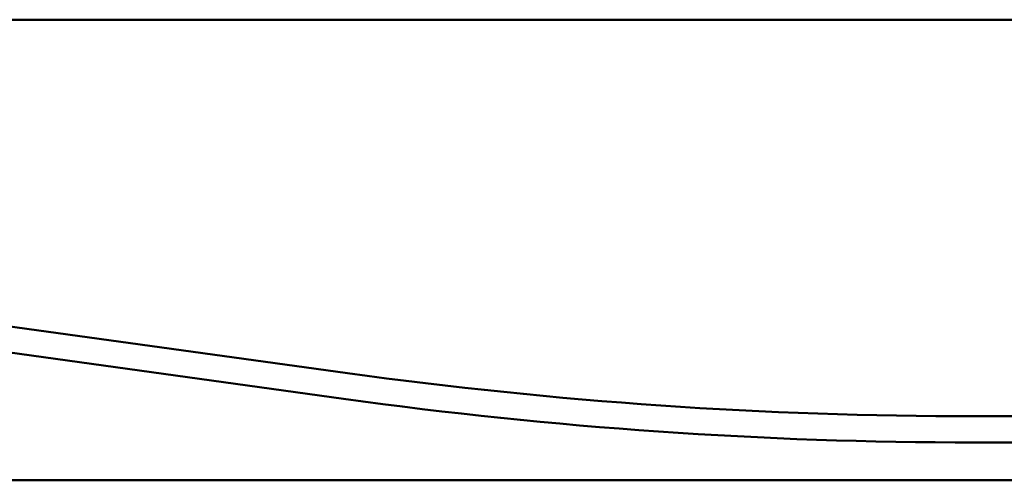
# Model space of a CAD drawing. Header units: inches. Extents: x -32 to 29.2, y -14.4 to 22.6.
# Tile 47 of 212: x -18.5 to -16.4, y -11.6 to -10.6. Entities that reach past the tile are written whole.
import ezdxf

# ---------------------------------------------------------------- set-up
doc = ezdxf.new("R2010")
doc.units = ezdxf.units.IN
doc.header["$MEASUREMENT"] = 0
doc.layers.add('Visible (ANSI)', color=7, linetype='Continuous', lineweight=50)

msp = doc.modelspace()

# ---------------------------------------------------------------- linework, layer by layer
at = {"layer": 'Visible (ANSI)'}
for p, q in [((-28.6504, -10.5734), (8.8196, -10.5734)), ((-21.5125, -10.833), (-17.8338, -11.3408)), ((-17.8427, -11.3966), (-21.5212, -10.8872)), ((-28.3604, -11.5734), (-4.8767, -11.5734))]:
    msp.add_line(p, q, dxfattribs=at)
for centre, radius, start, end in [((-16.4706, -1.4659), 9.9685, 262.14037, 277.85963), ((-16.4667, -1.4599), 10.0315, 262.11588, 277.83513)]:
    msp.add_arc(centre, radius, start, end, dxfattribs=at)

doc.saveas('drawing.dxf')
